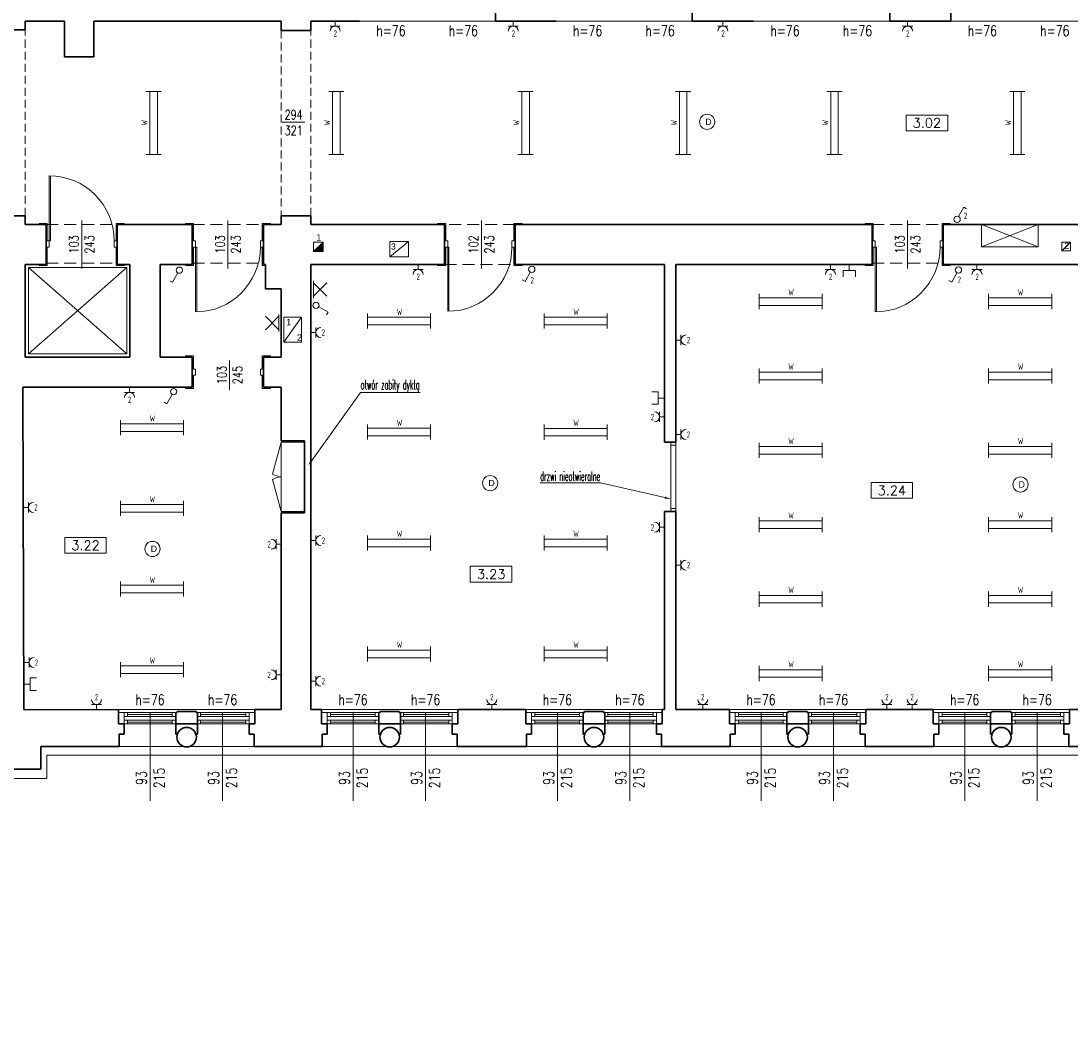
# Model space of a CAD drawing. Header units: millimetres. Extents: x 7052 to 69970, y -1719 to 15326.
# Tile 122 of 160: x 54237 to 55902, y 10830 to 12448. Entities that reach past the tile are written whole.
import ezdxf
from ezdxf import colors
from ezdxf.entities.mleader import LeaderData, LeaderLine
from ezdxf.math import Vec2, Vec3

# ---------------------------------------------------------------- set-up
doc = ezdxf.new("R2010")
doc.units = ezdxf.units.MM
doc.linetypes.add('HIDDEN', pattern=[9.525, 6.35, -3.175])
for name, color, linetype, lineweight in [('m_cienka', 7, 'Continuous', 5), ('m_elektryka', 10, 'Continuous', 5), ('m_stolarka', 7, 'Continuous', 9), ('m_tekst', 7, 'Continuous', 13), ('m_wentylacja', 7, 'Continuous', 5), ('m_widok', 7, 'Continuous', 9), ('m_ściany', 7, 'Continuous', 30)]:
    doc.layers.add(name, color=color, linetype=linetype, lineweight=lineweight)
doc.styles.add('DIM', font='dim', dxfattribs={"width": 0.75})
doc.styles.add('ROMANS', font='Romans.shx', dxfattribs={"height": 0.2})
doc.styles.get("Standard").update_dxf_attribs({"font": 'arial.ttf'})
doc.styles.add('styl1', font='simplex.shx', dxfattribs={"width": 0.75})
doc.styles.add('WYM', font='simplex.shx', dxfattribs={"width": 0.5})

# ---------------------------------------------------------------- blocks, each defined once
blk = doc.blocks.new('świetlówka 2')
at = {"layer": 'm_elektryka', "color": 0, "ltscale": 0.4}
for p, q in [((-100, -6), (-100, 0)), ((0, -6), (0, 0)), ((-100, -6), (0, -6)), ((-100, -12), (-100, -6)), ((-100, -18), (-100, -12)), ((0, -12), (0, -6)), ((0, -18), (0, -12)), ((-100, -18), (0, -18)), ((-100, -24), (-100, -18)), ((0, -24), (0, -18))]:
    blk.add_line(p, q, dxfattribs=at)
blk = doc.blocks.new('oprawa ścienna')
at = {"layer": 'm_elektryka', "color": 0}
for p, q in [((10.6, 10.6), (-10.6, -10.6)), ((-10.6, 10.6), (10.6, -10.6))]:
    blk.add_line(p, q, dxfattribs=at)
at = {"layer": 'm_elektryka', "color": 0, "ltscale": 0.4}
blk.add_line((10.6, 13.6), (10.6, -13.6), dxfattribs=at)
blk = doc.blocks.new('właczn ik pojedynczy')
at = {"layer": 'm_elektryka', "color": 0}
for p in [(-12.4, 12.7), (0, 0)]:
    blk.add_line(p, (-14.8, 8.3), dxfattribs=at)
blk.add_circle((4.4, -2.4), 5, dxfattribs=at)
blk = doc.blocks.new('gniazdo z u')
at = {"layer": 'm_elektryka', "color": 0}
for p, q in [((-20, -10), (0, -10)), ((-10, -20), (-10, -10))]:
    blk.add_line(p, q, dxfattribs=at)
blk.add_arc((-10, 0), 10, 180, 0, dxfattribs=at)
blk = doc.blocks.new('g telekomunikacyjne')
at = {"layer": 'm_elektryka', "color": 0, "ltscale": 0.4}
for p, q in [((-10, 10), (-10, 0)), ((10, 0), (-10, 0)), ((10, 10), (10, 0))]:
    blk.add_line(p, q, dxfattribs=at)
at = {"layer": 'm_elektryka', "color": 0}
blk.add_line((0, -10), (0, 0), dxfattribs=at)

msp = doc.modelspace()

# ---------------------------------------------------------------- hatches: boundary and pattern name
at = {"layer": 'm_wentylacja', "ltscale": 2}
msp.add_hatch(color=256, dxfattribs=at).paths.add_polyline_path([(54715.8, 12082.7), (54715.8, 12097.7), (54700.8, 12082.7)])

# ---------------------------------------------------------------- linework, layer by layer
at = {"layer": 'm_cienka', "linetype": 'HIDDEN', "ltscale": 2}
for p, q in [((54243.4, 12139.3), (54243.4, 12434.3)), ((54649.4, 12433.3), (54649.4, 12139.3)), ((54696.4, 12139.3), (54696.4, 12433.3))]:
    msp.add_line(p, q, dxfattribs=at)
at = {"layer": 'm_cienka'}
for p, q in [((55640.4, 12299.2), (55640.4, 12274.2)), ((55706.4, 12299.2), (55640.4, 12299.2)), ((55706.4, 12274.2), (55706.4, 12299.2)), ((55640.4, 12274.2), (55706.4, 12274.2)), ((54248.4, 12057.3), (54404.4, 12057.3)), ((54248.4, 12057.3), (54248.4, 11920.3)), ((54248.4, 11920.3), (54404.4, 12057.3)), ((54248.4, 12057.3), (54404.4, 11920.3)), ((54404.4, 12057.3), (54404.4, 11920.3)), ((54248.4, 11920.3), (54404.4, 11920.3)), ((54635.6, 11729.4), (54649.4, 11780.3)), ((54649.4, 11780.3), (54686.4, 11780.3)), ((54649.4, 11780.3), (54649.4, 11670.3)), ((54686.4, 11780.3), (54686.4, 11670.3)), ((54635.6, 11721.2), (54649.4, 11670.3)), ((55584.8, 11716.2), (55584.8, 11691.2)), ((55650.8, 11716.2), (55584.8, 11716.2)), ((55650.8, 11691.2), (55650.8, 11716.2)), ((55584.8, 11691.2), (55650.8, 11691.2)), ((54649.4, 11670.3), (54686.4, 11670.3)), ((54306, 11629.1), (54306, 11604.1)), ((54372, 11629.1), (54306, 11629.1)), ((54372, 11604.1), (54372, 11629.1)), ((54306, 11604.1), (54372, 11604.1)), ((54949.3, 11583.4), (54949.3, 11558.4)), ((55015.3, 11583.4), (54949.3, 11583.4)), ((55015.3, 11558.4), (55015.3, 11583.4)), ((54949.3, 11558.4), (55015.3, 11558.4))]:
    msp.add_line(p, q, dxfattribs=at)
at = {"layer": 'm_cienka', "ltscale": 2}
for p, q in [((54687.1, 12287.7), (54651, 12287.7)), ((54332.9, 12132), (54332.9, 12055.8)), ((54564.9, 12132), (54564.9, 12055.8)), ((54966.9, 12132), (54966.9, 12055.8)), ((55642.9, 12132), (55642.9, 12055.8)), ((54567.6, 11909.6), (54567.6, 11863.5))]:
    msp.add_line(p, q, dxfattribs=at)
at = {"layer": 'm_cienka', "linetype": 'HIDDEN', "ltscale": 3}
for p, q in [((54276.4, 12125.3), (54389.4, 12125.3)), ((54508.4, 12125.3), (54621.4, 12125.3)), ((55020.4, 12125.3), (54908.4, 12125.3)), ((55586.4, 12125.3), (55699.4, 12125.3)), ((54276.4, 12064.3), (54389.4, 12064.3)), ((54508.4, 12064.3), (54621.4, 12064.3)), ((54908.4, 12062.3), (55020.4, 12062.3)), ((55586.4, 12064.3), (55699.4, 12064.3))]:
    msp.add_line(p, q, dxfattribs=at)
at = {"layer": 'm_cienka', "ltscale": 3}
for p, q in [((54441.4, 11351.3), (54441.4, 11211.3)), ((54556.4, 11351.3), (54556.4, 11211.3)), ((54763.4, 11351.3), (54763.4, 11211.3)), ((54878.4, 11351.3), (54878.4, 11211.3)), ((55087.4, 11351.3), (55087.4, 11211.3)), ((55202.4, 11351.3), (55202.4, 11211.3)), ((55410.4, 11351.3), (55410.4, 11211.3)), ((55525.4, 11351.3), (55525.4, 11211.3)), ((55733.4, 11351.3), (55733.4, 11211.3)), ((55848.4, 11351.3), (55848.4, 11211.3))]:
    msp.add_line(p, q, dxfattribs=at)
at = {"layer": 'm_cienka', "ltscale": 2}
msp.add_lwpolyline([(53780.4, 11247), (54277.4, 11247), (54277.4, 11283.9), (55971.4, 11283.9), (55971.4, 10830.4), (57099.4, 10830.4), (57099.4, 12022.5), (57206.4, 12022.5), (57206.4, 12546.5), (57099.4, 12546.5), (57099.4, 13743.5), (55972.4, 13743.5), (55972.4, 12529.8), (54718.4, 12529.8), (54718.4, 13523.5), (53411.3, 13523.5)], dxfattribs=at)
for centre, start, end in [((54652.7, 11761.5), 242.051, 264.8838), ((54652.7, 11689.1), 95.1162, 117.949)]:
    msp.add_arc(centre, 36.4, start, end, dxfattribs=at)
at = {"layer": 'm_elektryka', "ltscale": 3}
for p, q in [((55759.9, 12090.3), (55759.9, 12125.3)), ((55759.9, 12125.3), (55849.9, 12090.3)), ((55759.9, 12090.3), (55849.9, 12125.3)), ((55849.9, 12125.3), (55849.9, 12090.3)), ((55849.9, 12090.3), (55759.9, 12090.3))]:
    msp.add_line(p, q, dxfattribs=at)
at = {"layer": 'm_elektryka'}
for centre in [(55324.9, 12288.4), (54980.8, 11715.3), (55821.8, 11713.1), (54445.2, 11610.9)]:
    msp.add_circle(centre, 12, dxfattribs=at)
at = {"layer": 'm_stolarka', "ltscale": 2}
for p, q in [((54281.4, 12099.8), (54281.4, 12202.8)), ((54283.4, 12099.8), (54283.4, 12202.8)), ((54278.4, 12127.3), (54265.4, 12127.3)), ((54265.4, 12127.3), (54265.4, 12125.3)), ((54278.4, 12127.3), (54278.4, 12125.3)), ((54278.4, 12127.3), (54278.4, 12099.8)), ((54387.4, 12127.3), (54400.4, 12127.3)), ((54387.4, 12127.3), (54387.4, 12125.3)), ((54387.4, 12127.3), (54387.4, 12099.8)), ((54400.4, 12127.3), (54400.4, 12125.3)), ((54510.4, 12127.3), (54497.4, 12127.3)), ((54497.4, 12127.3), (54497.4, 12125.3)), ((54510.4, 12127.3), (54510.4, 12125.3)), ((54510.4, 12127.3), (54510.4, 12099.8)), ((54619.4, 12127.3), (54632.4, 12127.3)), ((54619.4, 12127.3), (54619.4, 12125.3)), ((54619.4, 12127.3), (54619.4, 12099.8)), ((54632.4, 12127.3), (54632.4, 12125.3)), ((54910.4, 12127.3), (54897.4, 12127.3)), ((54897.4, 12127.3), (54897.4, 12125.3)), ((54910.4, 12127.3), (54910.4, 12125.3)), ((54910.4, 12127.3), (54910.4, 12099.8)), ((55018.4, 12127.3), (55031.4, 12127.3)), ((55018.4, 12127.3), (55018.4, 12125.3)), ((55018.4, 12127.3), (55018.4, 12099.8)), ((55031.4, 12127.3), (55031.4, 12125.3)), ((55588.4, 12127.3), (55575.4, 12127.3)), ((55575.4, 12127.3), (55575.4, 12125.3)), ((55588.4, 12127.3), (55588.4, 12125.3)), ((55588.4, 12127.3), (55588.4, 12099.8)), ((55697.4, 12127.3), (55710.4, 12127.3)), ((55697.4, 12127.3), (55697.4, 12125.3)), ((55697.4, 12127.3), (55697.4, 12099.8)), ((55710.4, 12127.3), (55710.4, 12125.3)), ((54278.4, 12099.8), (54281.4, 12099.8)), ((54281.4, 12099.8), (54281.4, 12089.8)), ((54283.4, 12099.8), (54281.4, 12099.8)), ((54387.4, 12099.8), (54384.4, 12099.8)), ((54384.4, 12099.8), (54384.4, 12089.8)), ((54510.4, 12099.8), (54513.4, 12099.8)), ((54513.4, 12099.8), (54513.4, 12089.8)), ((54619.4, 12099.8), (54616.4, 12099.8)), ((54616.4, 12099.8), (54616.4, 12089.8)), ((54910.4, 12099.8), (54913.4, 12099.8)), ((54913.4, 12099.8), (54913.4, 12089.8)), ((55018.4, 12099.8), (55015.4, 12099.8)), ((55015.4, 12099.8), (55015.4, 12089.8)), ((55588.4, 12099.8), (55591.4, 12099.8)), ((55591.4, 12099.8), (55591.4, 12089.8)), ((55697.4, 12099.8), (55694.4, 12099.8)), ((55694.4, 12099.8), (55694.4, 12089.8)), ((54281.4, 12089.8), (54278.4, 12089.8)), ((54278.4, 12089.8), (54278.4, 12060.3)), ((54384.4, 12089.8), (54387.4, 12089.8)), ((54384.4, 12089.8), (54384.4, 12089.8)), ((54387.4, 12089.8), (54387.4, 12060.3)), ((54513.4, 12089.8), (54510.4, 12089.8)), ((54510.4, 12089.8), (54510.4, 12060.3)), ((54513.4, 12089.8), (54513.4, 11986.8)), ((54515.4, 12089.8), (54513.4, 12089.8)), ((54515.4, 12089.8), (54515.4, 11986.8)), ((54616.4, 12089.8), (54619.4, 12089.8)), ((54616.4, 12089.8), (54616.4, 12089.8)), ((54619.4, 12089.8), (54619.4, 12060.3)), ((54913.4, 12089.8), (54910.4, 12089.8)), ((54910.4, 12089.8), (54910.4, 12060.3)), ((54915.4, 12089.8), (54913.4, 12089.8)), ((55015.4, 12089.8), (55018.4, 12089.8)), ((55015.4, 12089.8), (55015.4, 12089.8)), ((55018.4, 12089.8), (55018.4, 12060.3)), ((55591.4, 12089.8), (55588.4, 12089.8)), ((55588.4, 12089.8), (55588.4, 12060.3)), ((55591.4, 12089.8), (55591.4, 11986.8)), ((55593.4, 12089.8), (55591.4, 12089.8)), ((55593.4, 12089.8), (55593.4, 11986.8)), ((55694.4, 12089.8), (55697.4, 12089.8)), ((55694.4, 12089.8), (55694.4, 12089.8)), ((55697.4, 12089.8), (55697.4, 12060.3)), ((54265.4, 12060.3), (54265.4, 12062.3)), ((54278.4, 12060.3), (54265.4, 12060.3)), ((54387.4, 12060.3), (54400.4, 12060.3)), ((54400.4, 12060.3), (54400.4, 12062.3)), ((54497.4, 12060.3), (54497.4, 12062.3)), ((54510.4, 12060.3), (54497.4, 12060.3)), ((54619.4, 12060.3), (54624.4, 12060.3)), ((54897.4, 12060.3), (54897.4, 12062.3)), ((54910.4, 12060.3), (54897.4, 12060.3)), ((55018.4, 12060.3), (55031.4, 12060.3)), ((55031.4, 12060.3), (55031.4, 12062.3)), ((55575.4, 12060.3), (55575.4, 12062.3)), ((55588.4, 12060.3), (55575.4, 12060.3)), ((55697.4, 12060.3), (55710.4, 12060.3)), ((55710.4, 12060.3), (55710.4, 12062.3)), ((54281.4, 12012.3), (54281.4, 12012.3)), ((54513.4, 12012.3), (54513.4, 12012.3)), ((55591.4, 12012.3), (55591.4, 12012.3)), ((54510.4, 11917.3), (54497.4, 11917.3)), ((54497.4, 11917.3), (54497.4, 11915.3)), ((54510.4, 11917.3), (54510.4, 11915.3)), ((54510.4, 11917.3), (54510.4, 11896.3)), ((54619.4, 11917.3), (54632.4, 11917.3)), ((54619.4, 11917.3), (54619.4, 11915.3)), ((54619.4, 11917.3), (54619.4, 11896.3)), ((54632.4, 11917.3), (54632.4, 11915.3)), ((54510.4, 11896.3), (54513.4, 11896.3)), ((54513.4, 11896.3), (54513.4, 11886.3)), ((54619.4, 11896.3), (54616.4, 11896.3)), ((54616.4, 11896.3), (54616.4, 11886.3)), ((54513.4, 11886.3), (54510.4, 11886.3)), ((54510.4, 11886.3), (54510.4, 11865.3)), ((54616.4, 11886.3), (54619.4, 11886.3)), ((54616.4, 11886.3), (54616.4, 11886.3)), ((54619.4, 11886.3), (54619.4, 11865.3)), ((54497.4, 11865.3), (54497.4, 11867.3)), ((54510.4, 11865.3), (54497.4, 11865.3)), ((54619.4, 11865.3), (54632.4, 11865.3)), ((54632.4, 11865.3), (54632.4, 11867.3))]:
    msp.add_line(p, q, dxfattribs=at)
at = {"layer": 'm_stolarka'}
for p, q in [((54913.4, 12089.8), (54913.4, 11987.8)), ((54915.4, 12089.8), (54915.4, 11987.8)), ((55015.4, 12089.8), (55015.4, 12089.8)), ((54913.4, 11987.8), (54913.4, 11987.8)), ((55647.6, 11696.9), (55647.6, 11696.9)), ((54368.8, 11609.8), (54368.8, 11609.8)), ((55012.1, 11564.1), (55012.1, 11564.1)), ((54482.4, 11351.3), (54400.4, 11351.3)), ((54482.4, 11345.3), (54400.4, 11345.3)), ((54405.4, 11345.3), (54405.4, 11351.3)), ((54476.5, 11348.3), (54405.4, 11348.3)), ((54476.5, 11345.3), (54476.5, 11351.3)), ((54598.4, 11351.3), (54516.4, 11351.3)), ((54598.4, 11345.3), (54516.4, 11345.3)), ((54521.4, 11345.3), (54521.4, 11351.3)), ((54593.4, 11348.3), (54521.4, 11348.3)), ((54593.4, 11345.3), (54593.4, 11351.3)), ((54804.4, 11351.3), (54722.4, 11351.3)), ((54804.4, 11345.3), (54722.4, 11345.3)), ((54727.4, 11345.3), (54727.4, 11351.3)), ((54798.5, 11348.3), (54727.4, 11348.3)), ((54798.5, 11345.3), (54798.5, 11351.3)), ((54920.4, 11351.3), (54838.4, 11351.3)), ((54920.4, 11345.3), (54838.4, 11345.3)), ((54843.4, 11345.3), (54843.4, 11351.3)), ((54915.4, 11348.3), (54843.4, 11348.3)), ((54915.4, 11345.3), (54915.4, 11351.3)), ((55128.4, 11351.3), (55046.4, 11351.3)), ((55128.4, 11345.3), (55046.4, 11345.3)), ((55051.4, 11345.3), (55051.4, 11351.3)), ((55122.5, 11348.3), (55051.4, 11348.3)), ((55122.5, 11345.3), (55122.5, 11351.3)), ((55244.4, 11351.3), (55162.4, 11351.3)), ((55244.4, 11345.3), (55162.4, 11345.3)), ((55167.4, 11345.3), (55167.4, 11351.3)), ((55239.4, 11348.3), (55167.4, 11348.3)), ((55239.4, 11345.3), (55239.4, 11351.3)), ((55451.4, 11351.3), (55369.4, 11351.3)), ((55451.4, 11345.3), (55369.4, 11345.3)), ((55374.4, 11345.3), (55374.4, 11351.3)), ((55445.5, 11348.3), (55374.4, 11348.3)), ((55445.5, 11345.3), (55445.5, 11351.3)), ((55567.4, 11351.3), (55485.4, 11351.3)), ((55567.4, 11345.3), (55485.4, 11345.3)), ((55490.4, 11345.3), (55490.4, 11351.3)), ((55562.4, 11348.3), (55490.4, 11348.3)), ((55562.4, 11345.3), (55562.4, 11351.3)), ((55774.4, 11351.3), (55692.4, 11351.3)), ((55774.4, 11345.3), (55692.4, 11345.3)), ((55697.4, 11345.3), (55697.4, 11351.3)), ((55768.5, 11348.3), (55697.4, 11348.3)), ((55768.5, 11345.3), (55768.5, 11351.3)), ((55890.4, 11351.3), (55808.4, 11351.3)), ((55890.4, 11345.3), (55808.4, 11345.3)), ((55813.4, 11345.3), (55813.4, 11351.3)), ((55885.4, 11348.3), (55813.4, 11348.3)), ((55885.4, 11345.3), (55885.4, 11351.3)), ((54482.4, 11339.3), (54400.4, 11339.3)), ((54482.4, 11333.3), (54400.4, 11333.3)), ((54405.4, 11339.3), (54405.4, 11333.3)), ((54405.4, 11336.3), (54476.5, 11336.3)), ((54476.5, 11339.3), (54476.5, 11333.3)), ((54598.4, 11339.3), (54516.4, 11339.3)), ((54598.4, 11333.3), (54516.4, 11333.3)), ((54521.4, 11339.3), (54521.4, 11333.3)), ((54521.4, 11336.3), (54593.4, 11336.3)), ((54593.4, 11339.3), (54593.4, 11333.3)), ((54804.4, 11339.3), (54722.4, 11339.3)), ((54804.4, 11333.3), (54722.4, 11333.3)), ((54727.4, 11339.3), (54727.4, 11333.3)), ((54727.4, 11336.3), (54798.5, 11336.3)), ((54798.5, 11339.3), (54798.5, 11333.3)), ((54920.4, 11339.3), (54838.4, 11339.3)), ((54920.4, 11333.3), (54838.4, 11333.3)), ((54843.4, 11339.3), (54843.4, 11333.3)), ((54843.4, 11336.3), (54915.4, 11336.3)), ((54915.4, 11339.3), (54915.4, 11333.3)), ((55128.4, 11339.3), (55046.4, 11339.3)), ((55128.4, 11333.3), (55046.4, 11333.3)), ((55051.4, 11339.3), (55051.4, 11333.3)), ((55051.4, 11336.3), (55122.5, 11336.3)), ((55122.5, 11339.3), (55122.5, 11333.3)), ((55244.4, 11339.3), (55162.4, 11339.3)), ((55244.4, 11333.3), (55162.4, 11333.3)), ((55167.4, 11339.3), (55167.4, 11333.3)), ((55167.4, 11336.3), (55239.4, 11336.3)), ((55239.4, 11339.3), (55239.4, 11333.3)), ((55451.4, 11339.3), (55369.4, 11339.3)), ((55451.4, 11333.3), (55369.4, 11333.3)), ((55374.4, 11339.3), (55374.4, 11333.3)), ((55374.4, 11336.3), (55445.5, 11336.3)), ((55445.5, 11339.3), (55445.5, 11333.3)), ((55567.4, 11339.3), (55485.4, 11339.3)), ((55567.4, 11333.3), (55485.4, 11333.3)), ((55490.4, 11339.3), (55490.4, 11333.3)), ((55490.4, 11336.3), (55562.4, 11336.3)), ((55562.4, 11339.3), (55562.4, 11333.3)), ((55774.4, 11339.3), (55692.4, 11339.3)), ((55774.4, 11333.3), (55692.4, 11333.3)), ((55697.4, 11339.3), (55697.4, 11333.3)), ((55697.4, 11336.3), (55768.5, 11336.3)), ((55768.5, 11339.3), (55768.5, 11333.3)), ((55890.4, 11339.3), (55808.4, 11339.3)), ((55890.4, 11333.3), (55808.4, 11333.3)), ((55813.4, 11339.3), (55813.4, 11333.3)), ((55813.4, 11336.3), (55885.4, 11336.3)), ((55885.4, 11339.3), (55885.4, 11333.3))]:
    msp.add_line(p, q, dxfattribs=at)
at = {"layer": 'm_stolarka', "ltscale": 3}
for p, q in [((55267.4, 11775.3), (55267.4, 11780.3)), ((55275.4, 11775.3), (55267.4, 11775.3)), ((55267.4, 11675.3), (55267.4, 11775.3)), ((55275.4, 11780.3), (55275.4, 11775.3)), ((55275.4, 11775.3), (55275.4, 11675.3)), ((55275.4, 11675.3), (55267.4, 11675.3)), ((55267.4, 11675.3), (55267.4, 11670.3)), ((55275.4, 11670.3), (55275.4, 11675.3))]:
    msp.add_line(p, q, dxfattribs=at)
at = {"layer": 'm_stolarka'}
for points in [[(54391.4, 11351.3), (54400.4, 11351.3), (54400.4, 11333.3), (54391.4, 11333.3)], [(54607.4, 11351.3), (54598.4, 11351.3), (54598.4, 11333.3), (54607.4, 11333.3)], [(54713.4, 11351.3), (54722.4, 11351.3), (54722.4, 11333.3), (54713.4, 11333.3)], [(54929.4, 11351.3), (54920.4, 11351.3), (54920.4, 11333.3), (54929.4, 11333.3)], [(55037.4, 11351.3), (55046.4, 11351.3), (55046.4, 11333.3), (55037.4, 11333.3)], [(55253.4, 11351.3), (55244.4, 11351.3), (55244.4, 11333.3), (55253.4, 11333.3)], [(55360.4, 11351.3), (55369.4, 11351.3), (55369.4, 11333.3), (55360.4, 11333.3)], [(55576.4, 11351.3), (55567.4, 11351.3), (55567.4, 11333.3), (55576.4, 11333.3)], [(55683.4, 11351.3), (55692.4, 11351.3), (55692.4, 11333.3), (55683.4, 11333.3)], [(55899.4, 11351.3), (55890.4, 11351.3), (55890.4, 11333.3), (55899.4, 11333.3)]]:
    msp.add_lwpolyline(points, close=True, dxfattribs=at)
at = {"layer": 'm_stolarka', "ltscale": 2}
for centre, start, end in [((54281.4, 12099.8), 0, 90), ((54513.4, 12089.8), 270, 0), ((55591.4, 12089.8), 270, 0)]:
    msp.add_arc(centre, 103, start, end, dxfattribs=at)
at = {"layer": 'm_stolarka'}
msp.add_arc((54913.4, 12089.8), 102, 270, 0, dxfattribs=at)
at = {"layer": 'm_wentylacja', "ltscale": 2}
for p, q in [((54715.8, 12097.7), (54700.8, 12082.7)), ((55901.4, 12097.7), (55887.4, 12097.7)), ((55887.4, 12097.7), (55887.4, 12083.7)), ((55887.4, 12083.7), (55901.4, 12097.7)), ((55901.4, 12083.7), (55901.4, 12097.7)), ((55887.4, 12083.7), (55901.4, 12083.7)), ((54681.4, 11978.7), (54653.4, 11938.7))]:
    msp.add_line(p, q, dxfattribs=at)
at = {"layer": 'm_wentylacja'}
for p, q in [((54821.4, 12074.3), (54821.4, 12098.3)), ((54851.4, 12098.3), (54821.4, 12098.3)), ((54821.4, 12074.3), (54851.4, 12098.3)), ((54851.4, 12074.3), (54851.4, 12098.3)), ((54821.4, 12074.3), (54851.4, 12074.3))]:
    msp.add_line(p, q, dxfattribs=at)
at = {"layer": 'm_wentylacja', "ltscale": 2}
for points in [[(54700.8, 12097.7), (54700.8, 12082.7), (54715.8, 12082.7), (54715.8, 12097.7)], [(54653.4, 11938.7), (54681.4, 11938.7), (54681.4, 11978.7), (54653.4, 11978.7)]]:
    msp.add_lwpolyline(points, close=True, dxfattribs=at)
at = {"layer": 'm_widok'}
for p, q in [((54773.4, 12448.3), (54989.4, 12448.3)), ((55085.4, 12448.3), (55301.4, 12448.3)), ((55398.4, 12448.3), (55614.4, 12448.3)), ((55711.4, 12448.3), (55927.4, 12448.3)), ((54391.4, 11356.3), (54607.4, 11356.3)), ((54713.4, 11356.3), (54929.4, 11356.3)), ((55037.4, 11356.3), (55253.4, 11356.3)), ((55360.4, 11356.3), (55576.4, 11356.3)), ((55683.4, 11356.3), (55899.4, 11356.3)), ((54495.5, 11297.3), (54392.4, 11297.3)), ((54606.4, 11297.3), (54503.3, 11297.3)), ((54817.5, 11297.3), (54714.4, 11297.3)), ((54928.4, 11297.3), (54825.3, 11297.3)), ((55141.5, 11297.3), (55038.4, 11297.3)), ((55252.4, 11297.3), (55149.3, 11297.3)), ((55464.5, 11297.3), (55361.4, 11297.3)), ((55575.4, 11297.3), (55472.3, 11297.3)), ((55787.5, 11297.3), (55684.4, 11297.3)), ((55898.4, 11297.3), (55795.3, 11297.3))]:
    msp.add_line(p, q, dxfattribs=at)
at = {"layer": 'm_ściany'}
for p, q in [((54989.4, 12471.3), (54989.4, 12448.3)), ((55301.4, 12471.3), (55301.4, 12448.3)), ((55614.4, 12471.3), (55614.4, 12448.3)), ((55711.4, 12471.3), (55711.4, 12448.3)), ((54243.4, 12434.3), (54243.4, 12448.3)), ((54243.4, 12448.3), (54305.4, 12448.3)), ((54305.4, 12448.3), (54305.4, 12391.3)), ((54352.4, 12448.3), (54649.4, 12448.3)), ((54352.4, 12391.3), (54352.4, 12448.3)), ((54649.4, 12448.3), (54649.4, 12433.3)), ((54696.4, 12433.3), (54696.4, 12448.3)), ((54696.4, 12448.3), (54773.4, 12448.3)), ((54195.4, 12434.3), (54243.4, 12434.3)), ((54649.4, 12433.3), (54696.4, 12433.3)), ((54305.4, 12391.3), (54352.4, 12391.3)), ((54195.4, 12139.3), (54243.4, 12139.3)), ((54243.4, 12139.3), (54243.4, 12125.3)), ((54243.4, 12125.3), (54276.4, 12125.3)), ((54276.4, 12125.3), (54276.4, 12062.3)), ((54389.4, 12125.3), (54389.4, 12062.3)), ((54389.4, 12125.3), (54508.4, 12125.3)), ((54508.4, 12125.3), (54508.4, 12062.3)), ((54621.4, 12125.3), (54649.4, 12125.3)), ((54621.4, 12062.3), (54621.4, 12125.3)), ((54649.4, 12125.3), (54649.4, 12139.3)), ((54649.4, 12139.3), (54696.4, 12139.3)), ((54696.4, 12139.3), (54696.4, 12125.3)), ((54696.4, 12125.3), (54908.4, 12125.3)), ((54908.4, 12125.3), (54908.4, 12062.3)), ((55020.4, 12125.3), (55020.4, 12062.3)), ((55020.4, 12125.3), (55586.4, 12125.3)), ((55586.4, 12125.3), (55586.4, 12062.3)), ((55699.4, 12125.3), (55699.4, 12062.3)), ((55699.4, 12125.3), (56000.3, 12125.3)), ((54243.4, 12062.3), (54276.4, 12062.3)), ((54243.4, 12062.3), (54243.4, 11915.3)), ((54389.4, 12062.3), (54409.4, 12062.3)), ((54409.4, 12062.3), (54409.4, 11915.3)), ((54457.4, 12062.3), (54508.4, 12062.3)), ((54457.4, 12062.3), (54457.4, 11915.3)), ((54621.4, 12062.3), (54624.4, 12062.3)), ((54696.4, 12062.3), (54851.4, 12062.3)), ((54696.4, 12062.3), (54696.4, 11782.3)), ((54851.4, 12062.3), (54908.4, 12062.3)), ((55020.4, 12062.3), (55257.4, 12062.3)), ((55257.4, 12062.3), (55257.4, 11780.3)), ((55275.4, 11780.3), (55275.4, 12062.3)), ((55275.4, 12062.3), (55586.4, 12062.3)), ((55699.4, 12062.3), (55936.4, 12062.3)), ((54649.4, 12023.3), (54649.4, 11915.3)), ((54243.4, 11915.3), (54409.4, 11915.3)), ((54457.4, 11915.3), (54508.4, 11915.3)), ((54508.4, 11915.3), (54508.4, 11867.3)), ((54621.4, 11867.3), (54621.4, 11915.3)), ((54621.4, 11915.3), (54649.4, 11915.3)), ((54239.4, 11867.3), (54508.4, 11867.3)), ((54239.4, 11867.3), (54241.4, 11356.3)), ((54621.4, 11867.3), (54649.4, 11867.3)), ((54649.4, 11867.3), (54649.4, 11782.3)), ((54649.4, 11782.3), (54686.4, 11782.3)), ((54696.4, 11782.3), (54696.4, 11356.3)), ((54649.4, 11668.3), (54686.4, 11668.3)), ((54649.4, 11668.3), (54649.4, 11356.3)), ((55257.4, 11670.3), (55257.4, 11356.3)), ((55275.4, 11356.3), (55275.4, 11670.3)), ((54241.4, 11355.7), (54391.4, 11356.3)), ((54391.4, 11333.3), (54391.4, 11356.3)), ((54607.4, 11356.3), (54649.4, 11356.3)), ((54607.4, 11333.3), (54607.4, 11356.3)), ((54696.4, 11356.3), (54713.4, 11356.3)), ((54713.4, 11333.3), (54713.4, 11356.3)), ((54929.4, 11333.3), (54929.4, 11356.3)), ((55037.4, 11333.3), (55037.4, 11356.3)), ((55253.4, 11333.3), (55253.4, 11356.3)), ((55275.4, 11356.3), (55360.4, 11356.3)), ((55360.4, 11333.3), (55360.4, 11356.3)), ((55576.4, 11333.3), (55576.4, 11356.3)), ((55683.4, 11333.3), (55683.4, 11356.3)), ((55899.4, 11356.3), (56003.4, 11356.3)), ((55899.4, 11333.3), (55899.4, 11356.3)), ((54400.4, 11333.3), (54391.4, 11333.3)), ((54400.4, 11317.3), (54400.4, 11333.3)), ((54482.4, 11333.3), (54482.4, 11317.3)), ((54516.4, 11333.3), (54482.4, 11333.3)), ((54516.4, 11317.3), (54516.4, 11333.3)), ((54598.4, 11317.3), (54598.4, 11333.3)), ((54598.4, 11333.3), (54607.4, 11333.3)), ((54722.4, 11333.3), (54713.4, 11333.3)), ((54722.4, 11317.3), (54722.4, 11333.3)), ((54804.4, 11333.3), (54804.4, 11317.3)), ((54838.4, 11333.3), (54804.4, 11333.3)), ((54838.4, 11317.3), (54838.4, 11333.3)), ((54920.4, 11317.3), (54920.4, 11333.3)), ((54920.4, 11333.3), (54929.4, 11333.3)), ((55046.4, 11333.3), (55037.4, 11333.3)), ((55046.4, 11317.3), (55046.4, 11333.3)), ((55128.4, 11333.3), (55128.4, 11317.3)), ((55162.4, 11333.3), (55128.4, 11333.3)), ((55162.4, 11317.3), (55162.4, 11333.3)), ((55244.4, 11317.3), (55244.4, 11333.3)), ((55244.4, 11333.3), (55253.4, 11333.3)), ((55369.4, 11333.3), (55360.4, 11333.3)), ((55369.4, 11317.3), (55369.4, 11333.3)), ((55451.4, 11333.3), (55451.4, 11317.3)), ((55485.4, 11333.3), (55451.4, 11333.3)), ((55485.4, 11317.3), (55485.4, 11333.3)), ((55567.4, 11317.3), (55567.4, 11333.3)), ((55567.4, 11333.3), (55576.4, 11333.3)), ((55692.4, 11333.3), (55683.4, 11333.3)), ((55692.4, 11317.3), (55692.4, 11333.3)), ((55774.4, 11333.3), (55774.4, 11317.3)), ((55808.4, 11333.3), (55774.4, 11333.3)), ((55808.4, 11317.3), (55808.4, 11333.3)), ((55890.4, 11317.3), (55890.4, 11333.3)), ((55890.4, 11333.3), (55899.4, 11333.3)), ((54392.4, 11297.3), (54392.4, 11317.3)), ((54392.4, 11317.3), (54400.4, 11317.3)), ((54482.4, 11317.3), (54484.8, 11317.3)), ((54514.1, 11317.3), (54516.4, 11317.3)), ((54606.4, 11317.3), (54598.4, 11317.3)), ((54606.4, 11297.3), (54606.4, 11317.3)), ((54714.4, 11297.3), (54714.4, 11317.3)), ((54714.4, 11317.3), (54722.4, 11317.3)), ((54804.4, 11317.3), (54806.8, 11317.3)), ((54836.1, 11317.3), (54838.4, 11317.3)), ((54928.4, 11317.3), (54920.4, 11317.3)), ((54928.4, 11297.3), (54928.4, 11317.3)), ((55038.4, 11297.3), (55038.4, 11317.3)), ((55038.4, 11317.3), (55046.4, 11317.3)), ((55128.4, 11317.3), (55130.8, 11317.3)), ((55160.1, 11317.3), (55162.4, 11317.3)), ((55252.4, 11317.3), (55244.4, 11317.3)), ((55252.4, 11297.3), (55252.4, 11317.3)), ((55361.4, 11297.3), (55361.4, 11317.3)), ((55361.4, 11317.3), (55369.4, 11317.3)), ((55451.4, 11317.3), (55453.8, 11317.3)), ((55483.1, 11317.3), (55485.4, 11317.3)), ((55575.4, 11317.3), (55567.4, 11317.3)), ((55575.4, 11297.3), (55575.4, 11317.3)), ((55684.4, 11297.3), (55684.4, 11317.3)), ((55684.4, 11317.3), (55692.4, 11317.3)), ((55774.4, 11317.3), (55776.8, 11317.3)), ((55806.1, 11317.3), (55808.4, 11317.3)), ((55898.4, 11317.3), (55890.4, 11317.3)), ((55898.4, 11297.3), (55898.4, 11317.3)), ((54267.9, 11261.5), (54267.9, 11297.3)), ((54392.4, 11297.3), (54267.9, 11297.3)), ((54389.4, 11297.3), (54389.4, 11297.3)), ((54606.4, 11297.3), (54714.4, 11297.3)), ((54606.4, 11297.3), (54606.4, 11297.3)), ((54711.4, 11297.3), (54711.4, 11297.3)), ((54928.4, 11297.3), (54928.4, 11297.3)), ((55035.4, 11297.3), (55035.4, 11297.3)), ((55361.4, 11297.3), (55252.4, 11297.3)), ((55252.4, 11297.3), (55252.4, 11297.3)), ((55358.4, 11297.3), (55358.4, 11297.3)), ((55575.4, 11297.3), (55575.4, 11297.3)), ((55681.4, 11297.3), (55681.4, 11297.3)), ((55898.4, 11297.3), (55988.4, 11297.3)), ((55898.4, 11297.3), (55898.4, 11297.3)), ((54192.4, 11261.5), (54267.9, 11261.5))]:
    msp.add_line(p, q, dxfattribs=at)
at = {"layer": 'm_ściany', "ltscale": 3}
for p, q in [((54989.4, 12448.3), (55085.4, 12448.3)), ((55301.4, 12448.3), (55398.4, 12448.3)), ((55711.4, 12448.3), (55614.4, 12448.3)), ((54624.4, 12023.3), (54624.4, 12062.3)), ((54649.4, 12023.3), (54624.4, 12023.3)), ((54686.4, 11782.3), (54686.4, 11668.3)), ((55257.4, 11780.3), (55275.4, 11780.3)), ((55257.4, 11670.3), (55275.4, 11670.3)), ((54484.4, 11351.3), (54482.4, 11351.3)), ((54482.4, 11351.3), (54482.4, 11333.3)), ((54484.4, 11353.3), (54484.4, 11351.3)), ((54484.4, 11353.3), (54514.4, 11353.3)), ((54514.4, 11353.3), (54514.4, 11351.3)), ((54514.4, 11351.3), (54516.4, 11351.3)), ((54516.4, 11351.3), (54516.4, 11333.3)), ((54806.4, 11351.3), (54804.4, 11351.3)), ((54804.4, 11351.3), (54804.4, 11333.3)), ((54806.4, 11353.3), (54806.4, 11351.3)), ((54806.4, 11353.3), (54836.4, 11353.3)), ((54836.4, 11353.3), (54836.4, 11351.3)), ((54836.4, 11351.3), (54838.4, 11351.3)), ((54838.4, 11351.3), (54838.4, 11333.3)), ((54929.4, 11356.3), (55037.4, 11356.3)), ((55130.4, 11351.3), (55128.4, 11351.3)), ((55128.4, 11351.3), (55128.4, 11333.3)), ((55130.4, 11353.3), (55130.4, 11351.3)), ((55130.4, 11353.3), (55160.4, 11353.3)), ((55160.4, 11353.3), (55160.4, 11351.3)), ((55160.4, 11351.3), (55162.4, 11351.3)), ((55162.4, 11351.3), (55162.4, 11333.3)), ((55253.4, 11356.3), (55257.4, 11356.3)), ((55453.4, 11351.3), (55451.4, 11351.3)), ((55451.4, 11351.3), (55451.4, 11333.3)), ((55453.4, 11353.3), (55453.4, 11351.3)), ((55453.4, 11353.3), (55483.4, 11353.3)), ((55483.4, 11353.3), (55483.4, 11351.3)), ((55483.4, 11351.3), (55485.4, 11351.3)), ((55485.4, 11351.3), (55485.4, 11333.3)), ((55576.4, 11356.3), (55683.4, 11356.3)), ((55776.4, 11351.3), (55774.4, 11351.3)), ((55774.4, 11351.3), (55774.4, 11333.3)), ((55776.4, 11353.3), (55776.4, 11351.3)), ((55776.4, 11353.3), (55806.4, 11353.3)), ((55806.4, 11353.3), (55806.4, 11351.3)), ((55806.4, 11351.3), (55808.4, 11351.3)), ((55808.4, 11351.3), (55808.4, 11333.3)), ((54928.4, 11297.3), (55038.4, 11297.3)), ((55575.4, 11297.3), (55684.4, 11297.3))]:
    msp.add_line(p, q, dxfattribs=at)
at = {"layer": 'm_ściany'}
for centre in [(54499.4, 11312.3), (54821.4, 11312.3), (55145.4, 11312.3), (55468.4, 11312.3), (55791.4, 11312.3)]:
    msp.add_circle(centre, 15.5, dxfattribs=at)

# ---------------------------------------------------------------- block references
at = {"layer": 'm_elektryka', "yscale": 0.8, "zscale": 0.8}
for p, xscale, rotation in [((54742.9, 12432.3), -0.8, 180), ((55025.4, 12432.3), -0.8, 180), ((55357.9, 12432.3), -0.8, 180), ((55650.9, 12432.3), -0.8, 180), ((54874.4, 12046.3), -0.8, 180), ((55528.4, 12046.3), -0.8, 180), ((55760.9, 12046.3), -0.8, 180), ((54712.4, 11946.3), 0.8, 270), ((55291.4, 11934.3), 0.8, 270), ((54416.9, 11851.3), -0.8, 180), ((55241.4, 11828.3), 0.8, 90), ((55291.4, 11784.3), 0.8, 270), ((54256.4, 11668.8), 0.8, 270), ((55241.4, 11653.3), 0.8, 90), ((54633.4, 11626.3), 0.8, 90), ((54712.4, 11616.3), 0.8, 270), ((55291.4, 11577.3), 0.8, 270), ((54257.4, 11422.7), 0.8, 270), ((54633.4, 11419.3), 0.8, 90), ((54712.4, 11393.3), 0.8, 270)]:
    msp.add_blockref('gniazdo z u', p, dxfattribs=dict(at, xscale=xscale, rotation=rotation))
at = {"layer": 'm_elektryka'}
for name, p, rotation in [('świetlówka 2', (54434.9, 12336.3), 90), ('świetlówka 2', (54724.9, 12336.3), 90), ('świetlówka 2', (55024.9, 12336.3), 90), ('świetlówka 2', (55274.9, 12336.3), 90), ('świetlówka 2', (55514.9, 12336.3), 90), ('świetlówka 2', (55804.9, 12336.3), 90), ('właczn ik pojedynczy', (55723.8, 12138), 270), ('właczn ik pojedynczy', (54485.5, 12048.7), 90), ('właczn ik pojedynczy', (55044.4, 12050), 90), ('g telekomunikacyjne', (55550.4, 12052.3), 180), ('właczn ik pojedynczy', (55721.1, 12049), 90), ('oprawa ścienna', (54711, 12022.3), 180), ('właczn ik pojedynczy', (54709, 11994.9), 180), ('właczn ik pojedynczy', (54476.3, 11856), 90), ('g telekomunikacyjne', (55247.4, 11850.3), 90), ('g telekomunikacyjne', (54251.4, 11396.3), 270)]:
    msp.add_blockref(name, p, dxfattribs=dict(at, rotation=rotation))
for p in [(55507.4, 12015.3), (55871.4, 12015.3), (54886.4, 11984.3), (55166.4, 11984.3), (55507.4, 11897.3), (55871.4, 11897.3), (54494.4, 11815.3), (54886.4, 11808.3), (55166.4, 11808.2), (55507.4, 11779.3), (55871.4, 11779.3), (54494.4, 11687.3), (55507.4, 11661.3), (55871.4, 11661.3), (54886.4, 11632.3), (55166.4, 11632.3), (54494.4, 11559.3), (55507.4, 11543.3), (55871.4, 11543.3), (54886.4, 11456.3), (55166.4, 11456.3), (54494.4, 11431.3), (55507.4, 11425.3), (55871.4, 11425.3)]:
    msp.add_blockref('świetlówka 2', p, dxfattribs=at)
at = {"layer": 'm_elektryka', "xscale": -1, "rotation": 180}
msp.add_blockref('oprawa ścienna', (54634.8, 11969.3), dxfattribs=at)
at = {"layer": 'm_elektryka', "xscale": 0.8, "yscale": 0.8, "zscale": 0.8}
for p in [(54364.4, 11372.3), (54991.4, 11372.3), (55325.9, 11372.3), (55617.9, 11372.3), (55657.9, 11372.3)]:
    msp.add_blockref('gniazdo z u', p, dxfattribs=at)

# ---------------------------------------------------------------- texts
at = {"layer": 'm_elektryka', "char_height": 10, "attachment_point": 1, "style": 'DIM'}
for s, insert in [('2', (54732.4, 12433.5)), ('2', (55014.9, 12433.5)), ('2', (55347.4, 12433.5)), ('2', (55640.4, 12433.5)), ('2', (55732, 12144.4)), ('2', (54863.9, 12047.5)), ('2', (55044.8, 12042.4)), ('2', (55517.9, 12047.5)), ('2', (55722.2, 12043)), ('2', (55750.4, 12047.5)), ('W', (55453.6, 12023.1)), ('W', (55817.6, 12023.1)), ('W', (54832.6, 11992.1)), ('W', (55112.6, 11992.1)), ('2', (54713.6, 11959.2)), ('2', (55292.6, 11947.2)), ('W', (55453.6, 11905.1)), ('W', (55817.6, 11905.1)), ('2', (54406.4, 11852.5)), ('2', (55235.5, 11825.1)), ('W', (54440.6, 11823.1)), ('W', (54832.6, 11816.1)), ('W', (55112.6, 11816)), ('2', (55292.6, 11797.2)), ('W', (55453.6, 11787.1)), ('W', (55817.6, 11787.1)), ('W', (54440.6, 11695.1)), ('2', (54257.6, 11681.7)), ('W', (55453.6, 11669.1)), ('W', (55817.6, 11669.1)), ('2', (55235.5, 11650.1)), ('2', (54713.6, 11629.2)), ('W', (54832.6, 11640.1)), ('W', (55112.6, 11640.1)), ('2', (54627.5, 11623.1)), ('2', (55292.6, 11590.2)), ('W', (54440.6, 11567.1)), ('W', (55453.6, 11551.1)), ('W', (55817.6, 11551.1)), ('W', (54832.6, 11464.1)), ('W', (55112.6, 11464.1)), ('2', (54258.6, 11435.6)), ('W', (54440.6, 11439.1)), ('W', (55453.6, 11433.1)), ('W', (55817.6, 11433.1)), ('2', (54627.5, 11416.1)), ('2', (54713.6, 11406.2)), ('2', (54353.7, 11380.8)), ('2', (54980.7, 11380.8)), ('2', (55315.2, 11380.8)), ('2', (55607.2, 11380.8)), ('2', (55647.2, 11380.8))]:
    msp.add_mtext_dynamic_manual_height_columns(s, width=54.427, gutter_width=75, heights=[0], dxfattribs=dict(at, insert=insert))
at = {"layer": 'm_elektryka', "char_height": 10, "attachment_point": 1, "rotation": 90, "style": 'DIM'}
for insert in [(54427.1, 12282.5), (54717.1, 12282.5), (55017.1, 12282.5), (55267.1, 12282.5), (55507.1, 12282.5), (55797.1, 12282.5)]:
    msp.add_mtext_dynamic_manual_height_columns('W', width=54.427, gutter_width=75, heights=[0], dxfattribs=dict(at, insert=insert))
at = {"layer": 'm_tekst', "ltscale": 3, "attachment_point": 5, "style": 'styl1'}
for s, width, insert, char_height in [('h=76', 67.252, (54823.3, 12432.9), 17), ('h=76', 67.252, (54938.3, 12432.9), 17), ('h=76', 67.252, (55135.3, 12432.9), 17), ('h=76', 67.252, (55250.3, 12432.9), 17), ('h=76', 67.252, (55448.3, 12432.9), 17), ('h=76', 67.252, (55563.3, 12432.9), 17), ('h=76', 67.252, (55761.3, 12432.9), 17), ('h=76', 67.252, (55876.3, 12432.9), 17), ('294\\P321', 53.057, (54669.1, 12287.2), 15), ('h=76', 67.252, (54441.3, 11371.7), 17), ('h=76', 67.252, (54556.3, 11371.7), 17), ('h=76', 67.252, (54763.3, 11371.7), 17), ('h=76', 67.252, (54878.3, 11371.7), 17), ('h=76', 67.252, (55087.3, 11371.7), 17), ('h=76', 67.252, (55202.3, 11371.7), 17), ('h=76', 67.252, (55410.3, 11371.7), 17), ('h=76', 67.252, (55525.3, 11371.7), 17), ('h=76', 67.252, (55733.3, 11371.7), 17), ('h=76', 67.252, (55848.3, 11371.7), 17)]:
    msp.add_mtext_dynamic_manual_height_columns(s, width=width, gutter_width=350, heights=[0], dxfattribs=dict(at, insert=insert, char_height=char_height))
at = {"layer": 'm_tekst', "color": 1, "char_height": 10, "attachment_point": 1}
for insert in [(55322, 12293.5), (54977.9, 11720.5), (55818.8, 11718.2), (54442.3, 11616.1)]:
    msp.add_mtext_dynamic_manual_height_columns('D', width=54.427, gutter_width=75, heights=[0], dxfattribs=dict(at, insert=insert))
at = {"layer": 'm_tekst', "char_height": 15, "attachment_point": 5, "style": 'ROMANS'}
for s, insert in [('3.02', (55673.4, 12286.7)), ('3.24', (55617.8, 11703.7)), ('3.22', (54339, 11616.6)), ('3.23', (54982.3, 11570.9))]:
    msp.add_mtext_dynamic_manual_height_columns(s, width=50, gutter_width=1, heights=[0], dxfattribs=dict(at, insert=insert))
at = {"layer": 'm_tekst', "ltscale": 3, "attachment_point": 5, "rotation": 90, "style": 'styl1'}
for s, width, insert, char_height in [('103\\P243', 53.057, (54332.9, 12093.9), 15), ('103\\P243', 53.057, (54564.9, 12093.9), 15), ('102\\P243', 53.057, (54966.9, 12093.9), 15), ('103\\P243', 53.057, (55642.9, 12093.9), 15), ('103\\P245', 53.057, (54567.6, 11886.6), 15), ('93\\P215', 67.252, (54441.8, 11247.6), 17), ('93\\P215', 67.252, (54556.4, 11247.6), 17), ('93\\P215', 67.252, (54763.8, 11247.6), 17), ('93\\P215', 67.252, (54878.4, 11247.6), 17), ('93\\P215', 67.252, (55087.8, 11247.6), 17), ('93\\P215', 67.252, (55202.4, 11247.6), 17), ('93\\P215', 67.252, (55410.8, 11247.6), 17), ('93\\P215', 67.252, (55525.4, 11247.6), 17), ('93\\P215', 67.252, (55733.8, 11247.6), 17), ('93\\P215', 67.252, (55848.4, 11247.6), 17)]:
    msp.add_mtext_dynamic_manual_height_columns(s, width=width, gutter_width=350, heights=[0], dxfattribs=dict(at, insert=insert, char_height=char_height))
at = {"layer": 'm_wentylacja', "ltscale": 2, "char_height": 10, "width": 70.617, "attachment_point": 1}
for s, insert in [('1', (54705.1, 12110.1)), ('3', (54823.4, 12095.7)), ('2', (55891.5, 12096.6)), ('1', (54657.4, 11975.8)), ('2', (54674.4, 11951.3))]:
    msp.add_mtext(s, dxfattribs=dict(at, insert=insert))

# ---------------------------------------------------------------- leaders
at = {"layer": 'm_cienka', "ltscale": 3}
ml = msp.add_multileader_mtext('Standard', dxfattribs=at)
ml.set_content('otwór zabity dyktą', color=7, style='WYM')
ml.set_leader_properties(color=256, linetype='ByLayer', lineweight=-1)
ml.build(insert=Vec2(0, 0))
ml.multileader.update_dxf_attribs({"text_left_attachment_type": 5, "text_right_attachment_type": 5, "dogleg_length": 0.36, "arrow_head_size": 10})
ctx = ml.context
ctx.base_point, ctx.char_height, ctx.arrow_head_size, ctx.landing_gap_size, ctx.plane_origin = Vec3(54775.3, 11859), 15, 10, 0.09, Vec3(54741.1, 11802.2)
ctx.left_attachment, ctx.right_attachment = 5, 5
notes = []
notes.append((ctx, [(0, (1, 1, 0), (54774.9, 11859), (1, 0), 0.36, [(0, [(54691.9, 11743.1)], 0, [])])]))
ctx.mtext.insert, ctx.mtext.flow_direction = Vec3(54775.4, 11879), 5
ml = msp.add_multileader_mtext('Standard', dxfattribs=at)
ml.set_content('drzwi nieotwieralne', color=7, style='WYM')
ml.set_leader_properties(color=256, linetype='ByLayer', lineweight=-1)
ml.build(insert=Vec2(0, 0))
ml.multileader.update_dxf_attribs({"text_left_attachment_type": 5, "text_right_attachment_type": 5, "dogleg_length": 0.36, "arrow_head_size": 10})
ctx = ml.context
ctx.base_point, ctx.char_height, ctx.arrow_head_size, ctx.landing_gap_size, ctx.plane_origin = Vec3(55049.9, 11715.7), 15, 10, 0.09, Vec3(55204.9, 11647.7)
ctx.left_attachment, ctx.right_attachment, ctx.text_align_type = 5, 5, 2
notes.append((ctx, [(0, (1, 1, 0), (55155.8, 11715.7), (-1, 0), 0.36, [(0, [(55267.4, 11690.1)], 0, [])])]))
ctx.mtext.insert, ctx.mtext.alignment, ctx.mtext.flow_direction = Vec3(55155.3, 11733.7), 3, 5
for ctx, leaders in notes:
    for number, flags, end, landing, length, lines in leaders:
        leader = LeaderData()
        leader.index, (leader.has_last_leader_line, leader.has_dogleg_vector, leader.attachment_direction) = number, flags
        leader.last_leader_point, leader.dogleg_vector, leader.dogleg_length = Vec3(end), Vec3(landing), length
        for number, points, colour, breaks in lines:
            line = LeaderLine()
            line.index, line.vertices, line.color, line.breaks = number, Vec3.list(points), colors.encode_raw_color(colour), breaks
            leader.lines.append(line)
        ctx.leaders.append(leader)

doc.saveas('drawing.dxf')
